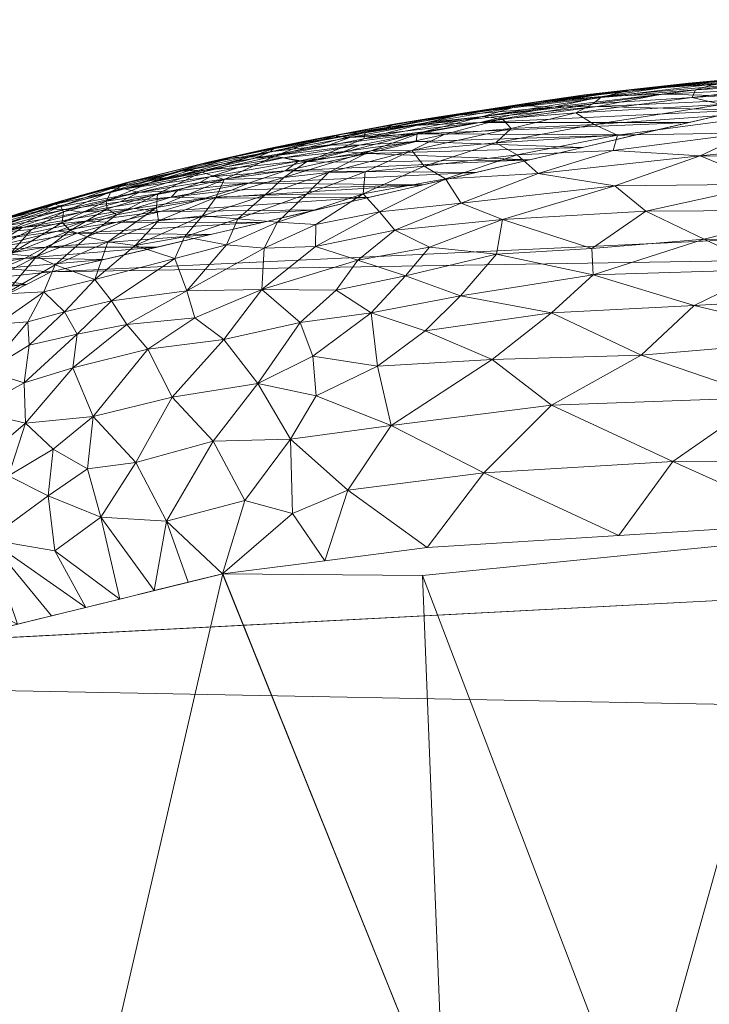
# Model space of a CAD drawing. Header units: millimetres. Extents: x -86 to 86, y 0 to 222.
# Tile 23 of 77: x -68.09 to -65.77, y 79.61 to 82.92. Entities that reach past the tile are written whole.
import ezdxf

# ---------------------------------------------------------------- set-up
doc = ezdxf.new("R2010")
doc.units = ezdxf.units.MM
doc.layers.add('A-GENM', color=13, linetype='Continuous')

# ---------------------------------------------------------------- blocks, each defined once
blk = doc.blocks.new('Model_FFAS1704-101GL0BF0 - Model_FFAS1704-101GL0BF0-430332-Preview')
at = {"layer": 'A-GENM', "lineweight": 9}
mesh = blk.add_polyface(dxfattribs=at)
corners = [(-50, 82.9163, -94.0929), (-58.4509, 82.9081, -93.8911), (-62.5332, 82.8681, -92.8983), (-65.1279, 82.7383, -89.6781), (-67.9837, 82.0689, -73.0659), (-70.6282, 80.7111, -39.3748), (-71.5565, 79.3497, -5.5958), (-71.0874, 78.6695, 11.2838), (-67.7338, 78.3646, 18.8487), (-59.9801, 78.2414, 21.9059), (-43.0921, 78.2284, 22.228), (-34.8571, 78.2977, 20.5077), (-29.5544, 78.5479, 14.3007), (-28.572, 79.9063, -19.4063), (-33.9624, 82.6196, -86.7308), (-36.9746, 82.8548, -92.5672), (-43.4066, 82.913, -94.0111)]
mesh.append_faces([[corners[k] for k in face] for face in [(12, 10, 11)]], dxfattribs={"vtx0": -1})
mesh.append_faces([[corners[k] for k in face] for face in [(1, 3, 0), (13, 6, 12)]], dxfattribs={"vtx0": -1, "vtx1": -1})
mesh.append_faces([[corners[k] for k in face] for face in [(0, 4, 14), (6, 10, 12)]], dxfattribs={"vtx0": -1, "vtx1": -1, "vtx2": -1})
mesh.append_faces([[corners[k] for k in face] for face in [(0, 3, 4), (13, 5, 6), (6, 9, 10), (5, 13, 14)]], dxfattribs={"vtx0": -1, "vtx2": -1})
mesh.append_faces([[corners[k] for k in face] for face in [(8, 9, 7)]], dxfattribs={"vtx1": -1})
mesh.append_faces([[corners[k] for k in face] for face in [(16, 0, 14), (4, 5, 14), (6, 7, 9)]], dxfattribs={"vtx1": -1, "vtx2": -1})
mesh.append_faces([[corners[k] for k in face] for face in [(1, 2, 3), (14, 15, 16)]], dxfattribs={"vtx2": -1})
mesh = blk.add_polyface(dxfattribs=at)
corners = [(-65.6634, 82.6128, -86.5633), (-66.5427, 82.5714, -85.6418), (-65.8418, 82.571, -85.5251), (-66.0908, 82.3583, -91.2918), (-65.5732, 82.3634, -92.0779), (-65.9866, 82.2737, -91.6023), (-65.4849, 82.6547, -87.6016), (-66.1486, 82.6247, -86.8891), (-65.1279, 82.7383, -89.6781), (-65.6465, 82.7022, -88.8365), (-65.3064, 82.6965, -88.6399), (-64.9757, 82.7732, -90.9045), (-65.5847, 82.7263, -90.1638), (-65.5673, 82.7277, -89.7775), (-66.0049, 82.6853, -88.9323), (-65.8438, 82.7034, -89.4983), (-65.9328, 82.6656, -87.9331), (-65.4064, 82.2765, -92.3917), (-65.7514, 82.7014, -90.2605), (-65.8193, 82.6811, -90.4009), (-66.1381, 82.6551, -89.663), (-65.8038, 82.459, -91.5659), (-65.6399, 82.5361, -91.62), (-66.0964, 82.4772, -90.9931), (-64.9768, 82.7575, -91.4328), (-65.4445, 82.7018, -91.1094), (-65.0853, 82.7619, -91.0337), (-65.3944, 82.7334, -89.6484), (-64.9134, 82.7738, -90.6596), (-65.9013, 82.6918, -88.8419), (-66.1329, 82.6583, -87.9506), (-66.0413, 82.6792, -89.4627), (-65.2296, 82.1772, -92.6718), (-65.7909, 82.179, -91.9962), (-65.7312, 82.6314, -91.0598), (-65.8314, 82.6555, -90.6598), (-65.3996, 82.6803, -91.3764), (-65.0276, 82.3579, -92.7162), (-66.1676, 82.1478, -91.4459), (-65.164, 82.524, -92.2998), (-65.0847, 82.4482, -92.5329), (-65.0833, 82.5892, -92.2337), (-66.0821, 82.5287, -90.8402), (-66.1602, 82.5645, -90.4873), (-65.4154, 82.6167, -91.6855), (-65.2914, 82.6583, -91.6885), (-66.1647, 82.6338, -89.9036), (-66.2221, 82.6039, -90.0352), (-65.0023, 82.7216, -91.7588), (-66.193, 82.6643, -88.7915)]
mesh.append_faces([[corners[k] for k in face] for face in [(0, 1, 2), (8, 9, 10)]], dxfattribs={"vtx0": -1, "vtx1": -1})
mesh.append_faces([[corners[k] for k in face] for face in [(3, 4, 5), (11, 12, 13), (14, 13, 15), (10, 9, 16), (17, 5, 4), (18, 19, 20), (12, 15, 13), (3, 21, 4), (22, 21, 23), (24, 25, 18), (18, 12, 26), (27, 28, 13), (29, 27, 13), (30, 9, 29), (12, 18, 31), (17, 32, 33), (27, 9, 8), (34, 35, 36), (29, 9, 27), (30, 16, 9), (33, 5, 17), (37, 17, 4), (5, 33, 38), (21, 39, 40), (4, 21, 40), (39, 22, 41), (42, 43, 44), (44, 41, 22), (45, 44, 34), (21, 22, 39), (44, 22, 42), (20, 31, 18), (44, 43, 34), (22, 23, 42), (46, 19, 35), (36, 35, 25), (34, 47, 35), (48, 36, 25), (16, 7, 6), (18, 25, 19), (19, 25, 35), (31, 15, 12), (14, 15, 49), (13, 14, 29), (36, 45, 34)]], dxfattribs={"vtx0": -1, "vtx1": -1, "vtx2": -1})
mesh.append_faces([[corners[k] for k in face] for face in [(16, 6, 10)]], dxfattribs={"vtx0": -1, "vtx2": -1})
mesh.append_faces([[corners[k] for k in face] for face in [(0, 6, 7)]], dxfattribs={"vtx1": -1, "vtx2": -1})
mesh = blk.add_polyface(dxfattribs=at)
corners = [(-66.3482, 82.4001, -90.6724), (-66.6587, 82.3819, -89.9093), (-66.4186, 82.4621, -90.2993), (-66.1329, 82.6583, -87.9506), (-66.4042, 82.6277, -87.4474), (-66.2961, 82.6226, -86.9578), (-66.4687, 82.5836, -89.3466), (-66.4389, 82.5513, -89.7646), (-66.6635, 82.5305, -89.0734), (-66.1647, 82.6338, -89.9036), (-66.5343, 82.5915, -88.9103), (-66.2221, 82.6039, -90.0352), (-65.8314, 82.6555, -90.6598), (-66.4907, 82.5022, -89.9107), (-66.0821, 82.5287, -90.8402), (-66.193, 82.6643, -88.7915), (-66.0413, 82.6792, -89.4627), (-66.6034, 82.601, -88.0625), (-66.1486, 82.6247, -86.8891), (-66.4424, 82.5956, -86.2737), (-66.5427, 82.5714, -85.6418), (-66.3616, 82.6388, -87.8924), (-65.6634, 82.6128, -86.5633), (-65.8418, 82.571, -85.5251), (-66.7547, 82.5333, -84.729), (-66.1381, 82.6551, -89.663), (-65.8193, 82.6811, -90.4009), (-66.1602, 82.5645, -90.4873), (-65.8438, 82.7034, -89.4983), (-65.9013, 82.6918, -88.8419), (-66.6818, 82.5904, -87.4051), (-66.0049, 82.6853, -88.9323), (-65.9328, 82.6656, -87.9331), (-66.0203, 82.5291, -84.4868), (-66.4675, 82.2454, -90.7266), (-65.9866, 82.2737, -91.6023), (-66.1676, 82.1478, -91.4459), (-66.6063, 82.3006, -90.2807), (-66.0908, 82.3583, -91.2918), (-65.8038, 82.459, -91.5659), (-66.0964, 82.4772, -90.9931), (-66.7579, 82.5069, -83.9739), (-66.1988, 82.4873, -83.4485), (-66.3773, 82.4454, -82.4103), (-66.9196, 82.4668, -82.9775), (-66.4355, 82.6205, -88.8505), (-66.7312, 82.4243, -89.5064), (-65.7312, 82.6314, -91.0598), (-66.7668, 82.5605, -85.7093), (-66.8275, 82.5661, -86.5983), (-66.6148, 82.5951, -86.7329), (-66.4877, 82.1286, -90.8424)]
mesh.append_faces([[corners[k] for k in face] for face in [(23, 24, 33)]], dxfattribs={"vtx0": -1, "vtx1": -1})
mesh.append_faces([[corners[k] for k in face] for face in [(0, 1, 2), (3, 4, 5), (6, 7, 8), (9, 6, 10), (11, 9, 12), (2, 13, 14), (15, 16, 17), (18, 19, 20), (4, 3, 21), (18, 20, 22), (23, 20, 24), (25, 26, 9), (6, 11, 7), (13, 27, 14), (16, 15, 28), (29, 21, 3), (21, 15, 30), (21, 29, 31), (32, 3, 5), (32, 5, 18), (15, 17, 30), (34, 35, 36), (34, 37, 38), (34, 38, 35), (39, 38, 0), (0, 2, 40), (24, 41, 33), (17, 16, 45), (38, 37, 0), (1, 0, 37), (13, 2, 46), (2, 14, 40), (13, 7, 27), (11, 27, 7), (0, 40, 39), (6, 9, 11), (10, 45, 25), (27, 11, 47), (18, 5, 19), (5, 48, 19), (10, 25, 9), (16, 25, 45), (21, 31, 15), (49, 4, 21), (5, 4, 50), (36, 51, 34)]], dxfattribs={"vtx0": -1, "vtx1": -1, "vtx2": -1})
mesh.append_faces([[corners[k] for k in face] for face in [(41, 42, 33)]], dxfattribs={"vtx0": -1, "vtx2": -1})
mesh.append_faces([[corners[k] for k in face] for face in [(43, 42, 44)]], dxfattribs={"vtx1": -1, "vtx2": -1})
mesh = blk.add_polyface(dxfattribs=at)
corners = [(-66.7183, 82.5714, -88.0865), (-66.5343, 82.5915, -88.9103), (-66.9338, 82.5157, -87.6463), (-66.9354, 82.3319, -89.1288), (-66.6587, 82.3819, -89.9093), (-66.8804, 82.2715, -89.5255), (-66.7326, 82.5398, -88.6202), (-66.6635, 82.5305, -89.0734), (-66.9096, 82.4754, -88.3811), (-66.3773, 82.4454, -82.4103), (-66.9196, 82.4668, -82.9775), (-67.063, 82.4379, -82.2818), (-66.7579, 82.5069, -83.9739), (-66.7547, 82.5333, -84.729), (-66.9491, 82.495, -83.8152), (-66.7724, 82.4765, -89.0472), (-66.2961, 82.6226, -86.9578), (-66.6148, 82.5951, -86.7329), (-66.7668, 82.5605, -85.7093), (-66.9289, 82.5377, -87.1609), (-66.6034, 82.601, -88.0625), (-66.6818, 82.5904, -87.4051), (-66.4389, 82.5513, -89.7646), (-66.4907, 82.5022, -89.9107), (-66.6063, 82.3006, -90.2807), (-66.4675, 82.2454, -90.7266), (-66.8297, 82.2089, -89.8366), (-66.7132, 82.1524, -90.268), (-66.3616, 82.6388, -87.8924), (-66.8275, 82.5661, -86.5983), (-66.8577, 82.5546, -85.8651), (-67.0396, 82.5265, -85.6476), (-66.4042, 82.6277, -87.4474), (-66.9966, 82.5339, -86.4524), (-67.0488, 82.4964, -84.0694), (-66.9804, 82.5203, -84.7855), (-66.5427, 82.5714, -85.6418), (-67.0133, 82.524, -85.1338), (-66.9991, 82.4732, -83.2226), (-66.4355, 82.6205, -88.8505), (-66.5558, 82.4036, -81.372), (-67.3203, 82.3676, -80.5451), (-66.7343, 82.3618, -80.3338), (-66.1988, 82.4873, -83.4485), (-67.198, 82.409, -81.5887), (-66.4877, 82.1286, -90.8424), (-66.7312, 82.4243, -89.5064), (-66.4186, 82.4621, -90.2993), (-66.9294, 82.4054, -88.8105), (-67.0523, 82.403, -88.1982), (-66.4687, 82.5836, -89.3466), (-66.4424, 82.5956, -86.2737)]
mesh.append_faces([[corners[k] for k in face] for face in [(40, 41, 42)]], dxfattribs={"vtx0": -1, "vtx1": -1})
mesh.append_faces([[corners[k] for k in face] for face in [(0, 1, 2), (3, 4, 5), (6, 7, 8), (9, 10, 11), (12, 13, 14), (7, 15, 8), (16, 17, 18), (0, 19, 20), (20, 19, 21), (22, 23, 15), (24, 25, 26), (25, 27, 26), (28, 21, 29), (30, 29, 31), (29, 17, 32), (29, 21, 33), (19, 33, 21), (14, 13, 34), (35, 36, 18), (37, 35, 18), (38, 12, 14), (35, 13, 36), (0, 20, 39), (12, 10, 43), (12, 38, 10), (9, 11, 44), (25, 45, 27), (26, 5, 24), (4, 24, 5), (3, 46, 4), (47, 4, 46), (46, 48, 15), (46, 15, 23), (15, 49, 8), (50, 7, 6), (15, 7, 22), (1, 50, 6), (2, 1, 6), (15, 48, 49), (3, 48, 46), (37, 18, 30), (18, 17, 30), (29, 30, 17), (1, 0, 39), (19, 0, 2), (18, 36, 51)]], dxfattribs={"vtx0": -1, "vtx1": -1, "vtx2": -1})
mesh.append_faces([[corners[k] for k in face] for face in [(44, 40, 9)]], dxfattribs={"vtx0": -1, "vtx2": -1})
mesh = blk.add_polyface(dxfattribs=at)
corners = [(-66.9294, 82.4054, -88.8105), (-66.9354, 82.3319, -89.1288), (-67.1255, 82.3301, -88.2513), (-67.0962, 82.1548, -89.0014), (-66.8804, 82.2715, -89.5255), (-66.8297, 82.2089, -89.8366), (-67.3184, 82.4548, -85.8288), (-67.2383, 82.4822, -85.7554), (-67.1184, 82.5028, -86.4211), (-66.9338, 82.5157, -87.6463), (-66.7326, 82.5398, -88.6202), (-67.1265, 82.4391, -87.4774), (-66.9491, 82.495, -83.8152), (-67.2981, 82.4516, -83.1951), (-67.2048, 82.4526, -82.9267), (-66.9966, 82.5339, -86.4524), (-67.1379, 82.5077, -85.7185), (-66.9991, 82.4732, -83.2226), (-67.0396, 82.5265, -85.6476), (-67.2333, 82.4858, -84.6531), (-67.0133, 82.524, -85.1338), (-66.9289, 82.5377, -87.1609), (-66.8577, 82.5546, -85.8651), (-67.2656, 82.327, -87.5723), (-67.0523, 82.403, -88.1982), (-67.0943, 82.2283, -88.8151), (-67.202, 82.3866, -87.5175), (-67.0488, 82.4964, -84.0694), (-67.2481, 82.4722, -83.8897), (-66.9804, 82.5203, -84.7855), (-67.4025, 82.3794, -86.427), (-67.233, 82.4583, -86.5243), (-67.2578, 82.4831, -85.0503), (-66.8275, 82.5661, -86.5983), (-67.1531, 82.4408, -82.4556), (-66.7547, 82.5333, -84.729), (-66.9128, 82.3199, -79.2955), (-67.6166, 82.2726, -78.1883), (-67.0912, 82.2781, -78.2572), (-67.466, 82.3168, -79.2724), (-66.7343, 82.3618, -80.3338), (-67.198, 82.409, -81.5887), (-67.3203, 82.3676, -80.5451), (-66.5558, 82.4036, -81.372), (-67.3529, 82.4195, -82.1644), (-66.9196, 82.4668, -82.9775), (-67.063, 82.4379, -82.2818), (-67.2677, 82.1493, -88.2117), (-67.2235, 82.2367, -88.1506), (-67.3567, 82.2479, -87.5053), (-66.9096, 82.4754, -88.3811), (-67.3774, 82.3438, -79.9386)]
mesh.append_faces([[corners[k] for k in face] for face in [(36, 37, 38)]], dxfattribs={"vtx0": -1, "vtx1": -1})
mesh.append_faces([[corners[k] for k in face] for face in [(0, 1, 2), (3, 4, 5), (6, 7, 8), (9, 10, 11), (12, 13, 14), (15, 7, 16), (12, 14, 17), (18, 19, 20), (15, 21, 8), (20, 22, 18), (2, 23, 24), (1, 4, 25), (24, 23, 26), (13, 27, 28), (27, 29, 28), (11, 26, 30), (9, 11, 31), (31, 21, 9), (15, 8, 7), (3, 25, 4), (19, 18, 32), (28, 29, 20), (32, 18, 16), (33, 16, 18), (16, 33, 15), (21, 31, 8), (27, 13, 12), (17, 14, 34), (29, 27, 35), (41, 42, 43), (44, 34, 14), (45, 17, 34), (46, 45, 34), (34, 41, 46), (3, 47, 25), (47, 48, 25), (48, 1, 25), (48, 49, 2), (0, 2, 24), (1, 48, 2), (26, 50, 24), (11, 10, 50), (50, 26, 11), (39, 40, 51), (40, 42, 51), (28, 20, 19), (31, 6, 8)]], dxfattribs={"vtx0": -1, "vtx1": -1, "vtx2": -1})
mesh.append_faces([[corners[k] for k in face] for face in [(39, 36, 40)]], dxfattribs={"vtx0": -1, "vtx2": -1})
mesh = blk.add_polyface(dxfattribs=at)
corners = [(-67.1379, 82.5077, -85.7185), (-67.2383, 82.4822, -85.7554), (-67.3775, 82.4538, -85.0124), (-67.4959, 82.4278, -83.6249), (-67.4557, 82.438, -84.3673), (-67.7236, 82.369, -83.2637), (-67.4025, 82.3794, -86.427), (-67.6292, 82.2859, -85.8109), (-67.6266, 82.3316, -85.3817), (-67.4775, 82.4044, -85.4925), (-67.233, 82.4583, -86.5243), (-67.3774, 82.3438, -79.9386), (-67.58, 82.3202, -79.4854), (-67.466, 82.3168, -79.2724), (-67.5464, 82.4076, -82.6497), (-67.2981, 82.4516, -83.1951), (-67.2481, 82.4722, -83.8897), (-67.4482, 82.1944, -76.1807), (-67.2697, 82.2362, -77.219), (-67.897, 82.199, -76.4341), (-67.3529, 82.4195, -82.1644), (-67.736, 82.3485, -81.0135), (-67.4507, 82.3889, -81.3789), (-67.6892, 82.3364, -80.2702), (-67.4845, 82.369, -80.8039), (-67.1265, 82.4391, -87.4774), (-67.6489, 82.3695, -84.5116), (-67.5839, 82.4002, -84.3186), (-67.2578, 82.4831, -85.0503), (-67.2333, 82.4858, -84.6531), (-67.3567, 82.2479, -87.5053), (-67.5351, 82.1872, -86.8817), (-67.4749, 82.2575, -86.8816), (-67.2235, 82.2367, -88.1506), (-67.3948, 82.1605, -87.6304), (-67.3184, 82.4548, -85.8288), (-67.4625, 82.4119, -82.2784), (-67.2048, 82.4526, -82.9267), (-67.3203, 82.3676, -80.5451), (-67.0912, 82.2781, -78.2572), (-67.7674, 82.2354, -77.303), (-67.6166, 82.2726, -78.1883), (-66.9128, 82.3199, -79.2955), (-67.5587, 82.343, -80.1373), (-67.198, 82.409, -81.5887), (-67.1531, 82.4408, -82.4556), (-67.2677, 82.1493, -88.2117), (-67.2656, 82.327, -87.5723), (-67.1255, 82.3301, -88.2513), (-67.4297, 82.3198, -86.7638), (-67.202, 82.3866, -87.5175), (-67.6232, 82.2402, -86.1576), (-67.6629, 82.3724, -81.6721)]
mesh.append_faces([[corners[k] for k in face] for face in [(0, 1, 2), (3, 4, 5), (6, 7, 8), (9, 10, 6), (11, 12, 13), (14, 15, 16), (20, 21, 22), (22, 23, 24), (10, 25, 6), (2, 26, 27), (28, 0, 2), (4, 3, 29), (30, 31, 32), (30, 33, 34), (3, 16, 29), (2, 27, 4), (28, 2, 4), (2, 1, 35), (29, 28, 4), (35, 10, 9), (15, 14, 36), (3, 14, 16), (37, 15, 36), (20, 37, 36), (12, 11, 38), (40, 39, 41), (41, 42, 13), (43, 12, 38), (44, 45, 22), (21, 20, 36), (22, 45, 20), (24, 38, 44), (38, 24, 43), (44, 22, 24), (34, 33, 46), (47, 48, 30), (32, 47, 30), (49, 6, 50), (49, 50, 47), (7, 6, 49), (6, 8, 9), (32, 51, 49), (47, 32, 49), (34, 31, 30), (26, 2, 35), (26, 35, 9), (14, 52, 36)]], dxfattribs={"vtx0": -1, "vtx1": -1, "vtx2": -1})
mesh.append_faces([[corners[k] for k in face] for face in [(17, 18, 19), (18, 39, 40)]], dxfattribs={"vtx1": -1, "vtx2": -1})
mesh = blk.add_polyface(dxfattribs=at)
corners = [(-67.8625, 82.1867, -84.9635), (-67.6292, 82.2859, -85.8109), (-67.7927, 82.1697, -85.5227), (-67.7864, 82.3498, -81.6502), (-67.736, 82.3485, -81.0135), (-67.6629, 82.3724, -81.6721), (-67.58, 82.3202, -79.4854), (-67.881, 82.2694, -78.5619), (-67.7044, 82.2823, -78.5592), (-67.9373, 82.2783, -79.1425), (-67.6892, 82.3364, -80.2702), (-67.9927, 82.2814, -79.7158), (-67.4482, 82.1944, -76.1807), (-67.897, 82.199, -76.4341), (-68.0024, 82.1528, -75.2659), (-67.799, 82.3071, -84.2263), (-67.7819, 82.3395, -83.67), (-67.6489, 82.3695, -84.5116), (-67.7297, 82.3693, -82.536), (-67.9406, 82.3106, -81.7506), (-67.5464, 82.4076, -82.6497), (-67.8701, 82.2399, -77.5841), (-67.6166, 82.2726, -78.1883), (-67.7674, 82.2354, -77.303), (-67.9623, 82.206, -76.7379), (-67.7518, 82.3044, -79.3544), (-67.6267, 82.1525, -75.1425), (-67.7958, 82.2807, -84.6343), (-67.7634, 82.2605, -85.0968), (-67.9198, 82.2079, -84.3786), (-67.6232, 82.2402, -86.1576), (-67.6266, 82.3316, -85.3817), (-67.4749, 82.2575, -86.8816), (-67.7009, 82.1575, -86.1238), (-67.9416, 82.2712, -83.3768), (-67.5839, 82.4002, -84.3186), (-67.97, 82.2962, -82.1747), (-67.7236, 82.369, -83.2637), (-67.4959, 82.4278, -83.6249), (-68.0152, 82.2865, -80.4844), (-67.5587, 82.343, -80.1373), (-67.4845, 82.369, -80.8039), (-67.9521, 82.2899, -82.7805), (-67.4557, 82.438, -84.3673), (-67.466, 82.3168, -79.2724), (-67.2697, 82.2362, -77.219), (-67.4507, 82.3889, -81.3789), (-67.4297, 82.3198, -86.7638), (-67.946, 82.2351, -83.8783), (-67.4775, 82.4044, -85.4925), (-67.5351, 82.1872, -86.8817), (-67.4625, 82.4119, -82.2784)]
mesh.append_faces([[corners[k] for k in face] for face in [(0, 1, 2), (3, 4, 5), (6, 7, 8), (9, 10, 11), (12, 13, 14), (15, 16, 17), (18, 19, 3), (18, 3, 20), (11, 10, 4), (8, 21, 22), (13, 23, 24), (25, 7, 6), (23, 22, 21), (27, 28, 29), (30, 2, 1), (27, 15, 31), (30, 32, 33), (34, 16, 15), (35, 17, 16), (36, 18, 37), (38, 37, 18), (20, 38, 18), (4, 3, 39), (3, 5, 20), (40, 41, 10), (42, 37, 16), (35, 37, 43), (37, 35, 16), (6, 40, 25), (44, 6, 8), (45, 23, 13), (22, 44, 8), (4, 10, 46), (25, 10, 9), (10, 25, 40), (9, 7, 25), (30, 1, 47), (28, 0, 29), (21, 24, 23), (30, 33, 2), (15, 27, 48), (28, 31, 1), (15, 17, 49), (31, 28, 27), (0, 28, 1), (33, 32, 50), (15, 49, 31), (4, 51, 5)]], dxfattribs={"vtx0": -1, "vtx1": -1, "vtx2": -1})
mesh.append_faces([[corners[k] for k in face] for face in [(14, 26, 12)]], dxfattribs={"vtx0": -1, "vtx2": -1})
mesh = blk.add_polyface(dxfattribs=at)
corners = [(-68.1378, 82.2034, -82.3864), (-67.9416, 82.2712, -83.3768), (-68.0495, 82.2116, -83.2038), (-67.7236, 82.369, -83.2637), (-67.9521, 82.2899, -82.7805), (-67.97, 82.2962, -82.1747), (-67.7297, 82.3693, -82.536), (-67.9406, 82.3106, -81.7506), (-68.1484, 82.2248, -81.7722), (-68.0152, 82.2865, -80.4844), (-68.0891, 82.2662, -80.8079), (-68.2657, 82.2096, -79.6906), (-68.1297, 82.247, -81.2384), (-67.7864, 82.3498, -81.6502), (-67.881, 82.2694, -78.5619), (-68.1456, 82.2214, -78.0079), (-68.0794, 82.2188, -77.5148), (-68.3203, 82.179, -77.5387), (-68.2549, 82.1878, -77.2993), (-67.9623, 82.206, -76.7379), (-68.2266, 82.1408, -75.3457), (-67.897, 82.199, -76.4341), (-68.1374, 82.1813, -76.4101), (-67.8701, 82.2399, -77.5841), (-68.0024, 82.1528, -75.2659), (-67.9198, 82.2079, -84.3786), (-68.1218, 82.1284, -83.4162), (-67.946, 82.2351, -83.8783), (-68.248, 82.1695, -81.6723), (-67.7819, 82.3395, -83.67), (-68.2659, 82.2028, -80.3656), (-68.1555, 82.2433, -79.5815), (-67.9927, 82.2814, -79.7158), (-67.736, 82.3485, -81.0135), (-67.9373, 82.2783, -79.1425), (-68.1878, 82.2245, -78.6151), (-67.7044, 82.2823, -78.5592), (-68.323, 82.1619, -76.638), (-68.2674, 82.1915, -80.8442), (-67.8625, 82.1867, -84.9635), (-68.0327, 82.1208, -84.1698), (-68.1851, 82.1428, -82.7209), (-67.7958, 82.2807, -84.6343), (-67.799, 82.3071, -84.2263), (-68.3791, 82.1716, -78.4452), (-68.3406, 82.1066, -81.5633)]
mesh.append_faces([[corners[k] for k in face] for face in [(0, 1, 2), (3, 4, 5), (6, 5, 7), (5, 4, 8), (9, 10, 11), (12, 5, 8), (10, 9, 13), (14, 15, 16), (17, 18, 15), (19, 20, 21), (22, 23, 16), (24, 21, 20), (4, 0, 8), (25, 26, 27), (27, 2, 1), (0, 4, 1), (28, 8, 0), (29, 1, 4), (7, 5, 12), (10, 7, 12), (7, 10, 13), (12, 30, 10), (10, 30, 11), (9, 31, 32), (32, 33, 9), (31, 9, 11), (34, 35, 15), (35, 34, 32), (34, 15, 14), (31, 35, 32), (15, 18, 16), (14, 16, 36), (22, 16, 37), (36, 16, 23), (38, 30, 12), (8, 38, 12), (19, 23, 22), (20, 19, 22), (25, 39, 40), (26, 41, 2), (42, 25, 27), (1, 43, 27), (35, 31, 44), (35, 17, 15), (16, 18, 37), (0, 45, 28), (26, 2, 27), (0, 2, 41)]], dxfattribs={"vtx0": -1, "vtx1": -1, "vtx2": -1})
mesh = blk.add_polyface(dxfattribs=at)
corners = [(-67.5006, 81.9145, -87.6769), (-67.4033, 81.8419, -88.1652), (-67.6587, 81.8094, -87.1315), (-67.3948, 82.1605, -87.6304), (-67.5282, 82.0062, -87.4051), (-67.5686, 82.1139, -86.9636), (-68.0615, 81.9018, -84.8622), (-68.2, 81.7358, -84.3629), (-68.1631, 81.8939, -84.2396), (-67.8363, 82.0439, -85.7809), (-68.0082, 82.0028, -84.8903), (-67.9702, 82.0927, -84.7665), (-67.7927, 82.1697, -85.5227), (-67.8625, 82.1867, -84.9635), (-68.0024, 82.1528, -75.2659), (-68.0703, 82.1158, -74.3188), (-67.6267, 82.1525, -75.1425), (-68.1499, 82.0802, -73.4266), (-68.3447, 82.068, -73.3652), (-68.0663, 82.0264, -72.0131), (-68.2875, 82.0025, -71.4583), (-68.1489, 81.984, -70.9602), (-68.2266, 82.1408, -75.3457), (-68.3073, 82.1014, -74.3108), (-68.1383, 81.9951, -84.0579), (-68.353, 81.8814, -82.9524), (-68.1923, 82.0382, -83.4584), (-67.9389, 81.9354, -85.5034), (-68.0327, 82.1208, -84.1698), (-68.2854, 82.0407, -82.694), (-68.1851, 82.1428, -82.7209), (-68.1218, 82.1284, -83.4162), (-68.1378, 82.2034, -82.3864), (-68.3406, 82.1066, -81.5633), (-67.7291, 81.893, -86.6872), (-67.7803, 81.9717, -86.2789), (-68.0571, 81.8231, -85.0656), (-67.8957, 81.8606, -85.9), (-67.8052, 82.1107, -74.1042), (-67.9837, 82.0689, -73.0659), (-68.3824, 82.0283, -72.2651), (-68.194, 82.0474, -72.5814), (-67.5351, 82.1872, -86.8817), (-67.7009, 82.1575, -86.1238), (-68.28, 81.8617, -83.5446), (-67.9198, 82.2079, -84.3786), (-68.3448, 82.014, -71.8135)]
mesh.append_faces([[corners[k] for k in face] for face in [(19, 20, 21), (38, 17, 39)]], dxfattribs={"vtx0": -1, "vtx1": -1})
mesh.append_faces([[corners[k] for k in face] for face in [(0, 1, 2), (3, 4, 5), (6, 7, 8), (9, 10, 11), (12, 11, 13), (14, 15, 16), (17, 15, 18), (14, 22, 23), (23, 18, 15), (24, 25, 26), (27, 10, 9), (24, 26, 28), (29, 30, 31), (11, 28, 13), (32, 30, 33), (34, 4, 0), (5, 4, 35), (5, 35, 9), (36, 27, 37), (23, 15, 14), (17, 38, 15), (17, 40, 41), (3, 5, 42), (9, 12, 43), (12, 9, 11), (24, 11, 10), (11, 24, 28), (10, 8, 24), (44, 24, 8), (31, 28, 26), (29, 31, 26), (10, 27, 6), (31, 45, 28), (5, 43, 42), (19, 46, 20), (19, 41, 46), (17, 41, 39), (5, 9, 43), (27, 9, 35), (37, 27, 35), (27, 36, 6), (34, 37, 35), (4, 34, 35), (10, 6, 8), (34, 0, 2)]], dxfattribs={"vtx0": -1, "vtx1": -1, "vtx2": -1})
mesh.append_faces([[corners[k] for k in face] for face in [(41, 19, 39)]], dxfattribs={"vtx0": -1, "vtx2": -1})
mesh.append_faces([[corners[k] for k in face] for face in [(38, 16, 15)]], dxfattribs={"vtx1": -1, "vtx2": -1})
mesh = blk.add_polyface(dxfattribs=at)
corners = [(-67.1727, 81.2576, -89.3845), (-67.1794, 81.5078, -89.3208), (-66.9871, 81.3358, -89.9811), (-67.4392, 81.5003, -88.2645), (-67.2895, 81.6944, -88.7843), (-66.7209, 81.1438, -90.6524), (-66.5304, 81.3949, -91.0598), (-66.8417, 81.5538, -90.3483), (-66.794, 82.056, -90.1758), (-67.0258, 82.0074, -89.5209), (-66.9539, 82.1088, -89.6186), (-66.909, 81.9321, -89.9749), (-67.1475, 81.8997, -89.2007), (-67.2677, 82.1493, -88.2117), (-67.0962, 82.1548, -89.0014), (-67.2763, 82.0097, -88.4832), (-67.0938, 81.6535, -89.5721), (-67.1046, 81.7857, -89.4591), (-67.5282, 82.0062, -87.4051), (-66.7132, 82.1524, -90.268), (-66.4877, 82.1286, -90.8424), (-66.3038, 81.6215, -91.459), (-67.4033, 81.8419, -88.1652), (-67.5006, 81.9145, -87.6769), (-67.5768, 81.6485, -87.631), (-67.3335, 81.3011, -88.7364), (-67.4083, 81.055, -88.4567), (-67.5964, 81.2318, -87.7118), (-67.0646, 81.0994, -89.5546), (-66.8875, 81.7521, -90.1582), (-66.5027, 81.7751, -91.0544), (-66.7273, 81.8713, -90.509), (-66.609, 81.989, -90.7059), (-66.3029, 81.9317, -91.3668), (-66.8297, 82.2089, -89.8366), (-67.3948, 82.1605, -87.6304)]
mesh.append_faces([[corners[k] for k in face] for face in [(28, 2, 5), (26, 0, 28)]], dxfattribs={"vtx0": -1, "vtx1": -1})
mesh.append_faces([[corners[k] for k in face] for face in [(0, 1, 2), (3, 4, 1), (5, 2, 6), (1, 7, 2), (8, 9, 10), (11, 12, 9), (13, 14, 15), (16, 4, 17), (13, 15, 18), (9, 15, 10), (8, 19, 20), (21, 6, 7), (22, 15, 12), (15, 22, 23), (4, 22, 12), (17, 4, 12), (4, 24, 22), (4, 3, 24), (25, 3, 1), (25, 26, 27), (26, 25, 0), (0, 2, 28), (16, 7, 1), (7, 29, 30), (6, 2, 7), (7, 30, 21), (31, 29, 11), (8, 20, 32), (31, 33, 30), (8, 32, 11), (19, 8, 10), (31, 11, 32), (17, 11, 29), (33, 31, 32), (30, 29, 31), (11, 9, 8), (15, 9, 12), (34, 19, 10), (14, 34, 10), (15, 14, 10), (18, 35, 13), (15, 23, 18), (11, 17, 12), (16, 17, 29), (7, 16, 29), (4, 16, 1), (1, 0, 25)]], dxfattribs={"vtx0": -1, "vtx1": -1, "vtx2": -1})
mesh = blk.add_polyface(dxfattribs=at)
corners = [(-64.7723, 81.7381, -93.2253), (-65.0083, 81.5965, -93.0192), (-65.5875, 81.6479, -92.4442), (-65.3548, 81.8446, -92.6779), (-66.002, 81.7893, -91.8996), (-65.1276, 81.4377, -92.8912), (-65.896, 81.433, -92.0621), (-64.4828, 81.9252, -93.4364), (-63.8129, 81.8034, -93.8949), (-65.2296, 82.1772, -92.6718), (-65.0786, 82.0947, -92.8726), (-65.5759, 82.0778, -92.3466), (-66.1637, 82.0589, -91.528), (-66.4877, 82.1286, -90.8424), (-66.1676, 82.1478, -91.4459), (-66.5027, 81.7751, -91.0544), (-66.3029, 81.9317, -91.3668), (-65.8245, 81.9563, -92.0914), (-66.609, 81.989, -90.7059), (-64.6173, 82.1562, -93.2529), (-66.5304, 81.3949, -91.0598), (-66.3038, 81.6215, -91.459), (-66.0769, 81.1841, -91.6023), (-65.433, 81.2245, -92.5522), (-64.5127, 81.2691, -93.2402), (-64.4128, 81.4035, -93.4539), (-64.0525, 81.2914, -93.5841), (-64.2339, 81.5283, -93.604), (-66.7209, 81.1438, -90.6524), (-63.8153, 81.4366, -93.8425), (-64.4727, 81.6394, -93.453), (-65.142, 81.9969, -92.8523), (-64.6502, 82.0475, -93.2732), (-65.7909, 82.179, -91.9962), (-64.0645, 82.0659, -93.6991), (-63.8559, 82.1828, -93.7888), (-63.6298, 81.6526, -93.9895)]
mesh.append_faces([[corners[k] for k in face] for face in [(23, 5, 24), (22, 6, 23)]], dxfattribs={"vtx0": -1, "vtx1": -1})
mesh.append_faces([[corners[k] for k in face] for face in [(0, 1, 2), (3, 2, 4), (2, 5, 6), (7, 8, 0), (3, 7, 0), (9, 10, 11), (12, 13, 14), (4, 15, 16), (11, 17, 12), (12, 16, 18), (19, 10, 9), (6, 20, 21), (6, 22, 20), (21, 2, 6), (6, 5, 23), (4, 2, 21), (1, 27, 5), (26, 25, 29), (30, 27, 1), (4, 21, 15), (3, 4, 17), (3, 31, 7), (2, 3, 0), (31, 3, 17), (11, 31, 17), (31, 10, 32), (17, 16, 12), (11, 33, 9), (13, 12, 18), (33, 11, 12), (4, 16, 17), (32, 7, 31), (34, 19, 35), (32, 19, 34), (11, 10, 31), (19, 32, 10), (7, 32, 34), (25, 5, 27), (5, 25, 24), (25, 27, 29), (1, 0, 30), (5, 2, 1), (8, 30, 0), (36, 27, 30), (33, 12, 14)]], dxfattribs={"vtx0": -1, "vtx1": -1, "vtx2": -1})
mesh.append_faces([[corners[k] for k in face] for face in [(25, 26, 24)]], dxfattribs={"vtx0": -1, "vtx2": -1})
mesh.append_faces([[corners[k] for k in face] for face in [(22, 28, 20)]], dxfattribs={"vtx1": -1, "vtx2": -1})
mesh = blk.add_polyface(dxfattribs=at)
corners = [(-67.9771, 81.4743, -85.9003), (-68.0691, 81.5609, -85.3489), (-67.8423, 81.5838, -86.4981), (-68.3657, 81.0197, -83.8411), (-68.0965, 80.8862, -84.2581), (-68.2112, 80.8581, -83.5583), (-67.4392, 81.5003, -88.2645), (-67.3335, 81.3011, -88.7364), (-67.5964, 81.2318, -87.7118), (-67.6986, 81.4296, -87.2354), (-67.8168, 81.2456, -86.7606), (-67.6587, 81.8094, -87.1315), (-67.5768, 81.6485, -87.631), (-68.245, 81.6021, -84.2813), (-68.2687, 81.3913, -84.3237), (-68.194, 81.1704, -84.8406), (-67.9818, 80.9144, -84.9579), (-68.1496, 78.352, 18.9419), (-68.0298, 78.3641, 18.8114), (-68.5563, 78.3787, 18.3887), (-68.153, 78.4027, 17.9031), (-67.9101, 81.7468, -85.9995), (-67.7291, 81.893, -86.6872), (-67.8957, 81.8606, -85.9), (-68.0738, 81.697, -85.1749), (-68.0571, 81.8231, -85.0656), (-67.4033, 81.8419, -88.1652), (-67.8608, 81.4081, -86.5083), (-67.9937, 81.3173, -85.8853), (-67.9713, 81.1324, -86.0344), (-67.4083, 81.055, -88.4567), (-67.523, 81.0268, -87.7569), (-67.6377, 80.9987, -87.0571), (-67.7524, 80.9706, -86.3574), (-67.8671, 80.9425, -85.6576), (-68.1266, 81.3839, -85.1493), (-68.28, 81.8617, -83.5446), (-68.1631, 81.8939, -84.2396), (-68.2937, 81.7711, -83.6871), (-67.7338, 78.3646, 18.8487), (-68.2, 81.7358, -84.3629), (-68.0615, 81.9018, -84.8622)]
mesh.append_faces([[corners[k] for k in face] for face in [(4, 15, 16), (33, 10, 32), (20, 18, 39), (32, 8, 31)]], dxfattribs={"vtx0": -1, "vtx1": -1})
mesh.append_faces([[corners[k] for k in face] for face in [(0, 1, 2), (6, 7, 8), (9, 8, 10), (11, 12, 2), (13, 1, 14), (17, 18, 19), (18, 20, 19), (15, 4, 3), (11, 2, 21), (22, 21, 23), (23, 24, 25), (12, 11, 26), (12, 6, 9), (2, 12, 9), (0, 27, 28), (2, 1, 21), (8, 9, 6), (29, 15, 28), (24, 21, 1), (28, 10, 29), (10, 28, 27), (8, 32, 10), (10, 33, 29), (29, 34, 15), (15, 14, 35), (1, 0, 35), (36, 37, 38), (23, 21, 24), (21, 22, 11), (40, 41, 25), (27, 2, 9), (35, 0, 28), (15, 35, 28), (1, 35, 14), (2, 27, 0), (10, 27, 9), (1, 13, 24), (40, 24, 13), (37, 40, 38), (24, 40, 25)]], dxfattribs={"vtx0": -1, "vtx1": -1, "vtx2": -1})
mesh.append_faces([[corners[k] for k in face] for face in [(3, 4, 5), (8, 30, 31), (15, 34, 16)]], dxfattribs={"vtx0": -1, "vtx2": -1})
mesh.append_faces([[corners[k] for k in face] for face in [(33, 34, 29)]], dxfattribs={"vtx1": -1, "vtx2": -1})
mesh = blk.add_polyface(dxfattribs=at)
corners = [(-32.592, 81.055, -88.4566), (-34.0355, 77.4674, -88.4566), (-37.9216, 76.6236, -88.4566), (-45.338, 76.3791, -88.4566), (-54.6638, 76.3791, -88.4566), (-62.0792, 76.6237, -88.4566), (-65.9654, 77.4679, -88.4566), (-67.408, 81.055, -88.4566), (-66.7361, 81.0494, -90.6088), (-65.4405, 81.1786, -92.5325), (-63.5923, 81.3136, -93.9281), (-61.4509, 81.3554, -94.7713), (-59.1947, 81.3668, -95.2307), (-56.9056, 81.3668, -95.4731), (-54.6055, 81.362, -95.596), (-52.3028, 81.3594, -95.6513), (-50, 81.3594, -95.6661), (-45.8388, 81.3623, -95.6111), (-41.685, 81.3689, -95.3434), (-37.6263, 81.3672, -94.4833), (-34.1691, 81.1362, -92.0923), (-51.0115, 77.437, -92.7532), (-57.2269, 77.5475, -92.4424), (-61.7368, 78.1275, -92.2934), (-53.2348, 78.8742, -94.4493), (-44.3659, 77.7508, -92.9956), (-57.6695, 79.2428, -94.365), (-64.0909, 78.9596, -92.2181), (-59.9562, 79.5449, -94.2022), (-66.6641, 79.2054, -88.4566), (-40.2942, 78.3714, -93.1748), (-64.0223, 77.0458, -88.4566), (-62.4512, 77.1623, -90.3338), (-58.3715, 76.5014, -88.4566), (-59.7063, 77.1333, -91.0899), (-64.3003, 77.6279, -90.3768), (-41.6298, 76.5013, -88.4566), (-48.0547, 78.8179, -94.4482), (-54.1188, 77.2939, -92.3162), (-50.0009, 76.3791, -88.4566), (-52.3323, 76.3791, -88.4566), (-51.1554, 76.6664, -90.6398), (-47.5483, 76.9371, -91.5453), (-55.4896, 78.399, -93.8495), (-36.7146, 78.3548, -91.9718), (-55.5642, 79.9011, -95.0006), (-66.0092, 79.141, -90.8633), (-55.9864, 76.7043, -90.465), (-61.8543, 79.6237, -93.757), (-53.6707, 76.6385, -90.4071), (-33.4491, 81.0991, -90.4324), (-33.3361, 79.2056, -88.4566), (-34.1194, 78.8321, -90.7237), (-43.7619, 81.3656, -95.4772), (-43.0052, 79.2735, -94.4711), (-45.5351, 79.0857, -94.5501), (-46.5952, 77.8427, -93.3216), (-48.7952, 77.6211, -93.0712), (-39.6556, 81.3681, -94.9133), (-59.7744, 78.1119, -92.8298), (-43.9225, 76.7323, -90.5605), (-41.305, 77.0517, -91.1106), (-38.758, 77.3191, -91.0862), (-35.9785, 77.0455, -88.4566), (-50.6455, 78.8381, -94.4869), (-47.9194, 81.3609, -95.6386), (-47.6695, 76.3791, -88.4566), (-35.8977, 81.2517, -93.2878), (-57.9686, 76.7871, -90.4754), (-42.3233, 78.0191, -93.113)]
mesh.append_faces([[corners[k] for k in face] for face in [(13, 26, 12), (10, 27, 9), (1, 52, 51), (16, 64, 15), (18, 54, 53), (5, 34, 33), (3, 60, 36), (53, 55, 17), (58, 54, 18), (39, 42, 66), (2, 62, 63), (17, 55, 65)]], dxfattribs={"vtx0": -1, "vtx1": -1})
mesh.append_faces([[corners[k] for k in face] for face in [(32, 31, 35), (9, 27, 46), (36, 60, 61), (22, 43, 38), (55, 37, 65), (61, 62, 2), (35, 23, 32), (34, 32, 23), (41, 38, 21), (46, 35, 6), (23, 35, 27), (28, 48, 11), (59, 26, 22), (45, 24, 43), (34, 23, 59), (54, 58, 30), (53, 54, 55), (59, 23, 48), (64, 21, 24), (37, 57, 64), (44, 30, 19), (43, 22, 26), (41, 21, 57), (38, 24, 21), (27, 10, 48), (28, 59, 48), (28, 12, 26), (38, 47, 22), (68, 22, 47), (32, 34, 5), (55, 54, 25), (37, 55, 56), (41, 42, 39), (38, 49, 47), (49, 4, 47), (56, 57, 37), (60, 42, 25), (60, 3, 42), (26, 13, 45), (38, 43, 24), (63, 62, 44), (24, 45, 14), (26, 45, 43), (35, 46, 27), (29, 8, 46), (68, 47, 33), (27, 48, 23), (38, 41, 49), (40, 49, 41), (50, 51, 52), (15, 64, 24), (52, 44, 67), (54, 69, 25), (26, 59, 28), (56, 55, 25), (25, 42, 56), (57, 56, 42), (41, 57, 42), (64, 57, 21), (22, 34, 59), (69, 61, 60), (69, 60, 25), (61, 30, 62), (30, 44, 62), (1, 44, 52), (16, 37, 64), (33, 34, 68), (22, 68, 34), (54, 30, 69), (61, 69, 30)]], dxfattribs={"vtx0": -1, "vtx1": -1, "vtx2": -1})
mesh.append_faces([[corners[k] for k in face] for face in [(46, 8, 9), (32, 5, 31), (24, 14, 15), (46, 6, 29), (37, 16, 65), (44, 1, 63), (42, 3, 66), (44, 19, 67)]], dxfattribs={"vtx0": -1, "vtx2": -1})
mesh.append_faces([[corners[k] for k in face] for face in [(20, 50, 52), (2, 36, 61), (11, 12, 28), (13, 14, 45), (31, 6, 35), (40, 4, 49), (39, 40, 41), (67, 20, 52), (4, 33, 47), (10, 11, 48), (58, 19, 30)]], dxfattribs={"vtx1": -1, "vtx2": -1})
mesh.append_faces([[corners[k] for k in face] for face in [(29, 7, 8), (50, 0, 51)]], dxfattribs={"vtx2": -1})
mesh = blk.add_polyface(dxfattribs=at)
corners = [(-64.1695, 74.9809, -60.2994), (-61.7755, 74.709, -57.9425), (-64.1156, 74.5061, -52.6642), (-66.3638, 74.3558, -47.1694), (-63.5536, 74.0223, -45.2275), (-68.3888, 74.2435, -40.9105), (-65.4757, 73.8095, -39.7367), (-64.3706, 75.4613, -67.6767), (-62.1806, 75.8384, -76.2475), (-61.0201, 75.1929, -66.474), (-63.2888, 76.2727, -81.7656), (-64.0223, 77.0458, -88.4566), (-62.0792, 76.6237, -88.4566), (-65.7868, 76.6058, -81.1218), (-66.6223, 76.2797, -74.495), (-68.2176, 77.5501, -78.9009), (-61.6991, 74.254, -50.3756), (-63.2945, 73.6126, -38.604), (-68.3251, 80.83, -82.8585), (-67.4066, 81.055, -88.4566), (-66.5976, 74.9843, -56.3768), (-66.6996, 75.6356, -65.6169), (-63.6443, 73.3093, -31.994), (-66.1017, 73.3861, -31.9941), (-65.9654, 77.4678, -88.4566), (-68.8017, 74.8621, -48.3529), (-61.1869, 73.2326, -31.994), (-60.6618, 73.6923, -41.3985), (-68.4266, 73.8347, -32.0099), (-64.2786, 75.9285, -75.0514), (-66.686, 79.2614, -88.4566), (-69.3358, 76.9999, -67.8871), (-68.4938, 75.8447, -62.013)]
mesh.append_faces([[corners[k] for k in face] for face in [(11, 13, 24), (28, 5, 23), (24, 13, 30)]], dxfattribs={"vtx0": -1, "vtx1": -1})
mesh.append_faces([[corners[k] for k in face] for face in [(0, 1, 2), (3, 2, 4), (5, 3, 6), (7, 8, 9), (11, 10, 13), (13, 14, 15), (2, 1, 16), (17, 6, 4), (20, 21, 0), (9, 0, 7), (16, 4, 2), (4, 6, 3), (20, 0, 2), (5, 25, 3), (3, 25, 20), (3, 20, 2), (7, 0, 21), (22, 6, 17), (4, 27, 17), (6, 23, 5), (14, 7, 21), (7, 29, 8), (10, 8, 29), (10, 29, 13), (14, 13, 29), (13, 15, 30), (7, 14, 29), (31, 14, 21), (20, 32, 21)]], dxfattribs={"vtx0": -1, "vtx1": -1, "vtx2": -1})
mesh.append_faces([[corners[k] for k in face] for face in [(10, 11, 12), (15, 18, 19), (6, 22, 23), (17, 26, 22), (15, 19, 30)]], dxfattribs={"vtx0": -1, "vtx2": -1})
mesh = blk.add_polyface(dxfattribs=at)
corners = [(-71.6045, 75.9254, -42.0224), (-70.0936, 74.9446, -43.7313), (-70.0538, 74.4488, -37.7065), (-71.7226, 79.4649, -48.9886), (-72.1297, 79.2364, -43.3273), (-70.7515, 74.2832, -32.0257), (-72.541, 76.0686, -31.9332), (-69.2586, 75.6152, -55.759), (-71.0229, 76.3912, -50.4506), (-70.7634, 77.7433, -58.9181), (-72.333, 77.2866, -38.9315), (-72.5176, 78.9621, -36.5241), (-68.3888, 74.2435, -40.9105), (-68.4266, 73.8347, -32.0099), (-68.8017, 74.8621, -48.3529), (-69.2436, 80.605, -77.2605), (-69.0193, 79.0062, -78.0801), (-69.8052, 80.3774, -71.6121), (-70.1487, 78.4997, -66.9251), (-68.4938, 75.8447, -62.013), (-66.5976, 74.9843, -56.3768), (-68.3251, 80.83, -82.8585), (-68.2176, 77.5501, -78.9009), (-66.6996, 75.6356, -65.6169), (-69.3358, 76.9999, -67.8871), (-66.6223, 76.2797, -74.495), (-71.3154, 79.6933, -54.6499), (-70.8412, 79.9215, -60.3068), (-70.3669, 80.1497, -65.9637), (-72.7758, 78.7794, -31.9939)]
mesh.append_faces([[corners[k] for k in face] for face in [(3, 0, 4), (15, 16, 17), (26, 8, 3)]], dxfattribs={"vtx0": -1, "vtx1": -1})
mesh.append_faces([[corners[k] for k in face] for face in [(0, 1, 2), (7, 8, 9), (0, 10, 4), (12, 13, 2), (14, 8, 7), (18, 19, 9), (17, 16, 18), (1, 8, 14), (20, 7, 19), (16, 21, 22), (23, 19, 24), (25, 24, 22), (1, 14, 12), (20, 14, 7), (0, 3, 8), (26, 9, 8), (2, 1, 12), (8, 1, 0), (0, 2, 5), (0, 6, 10), (6, 11, 10), (22, 24, 16), (19, 18, 24), (9, 28, 18), (18, 16, 24), (9, 19, 7)]], dxfattribs={"vtx0": -1, "vtx1": -1, "vtx2": -1})
mesh.append_faces([[corners[k] for k in face] for face in [(0, 5, 6)]], dxfattribs={"vtx0": -1, "vtx2": -1})
mesh.append_faces([[corners[k] for k in face] for face in [(9, 26, 27, 28)]], dxfattribs={"vtx0": -1, "vtx3": -1})
mesh.append_faces([[corners[k] for k in face] for face in [(11, 4, 10), (28, 17, 18), (13, 5, 2), (15, 21, 16)]], dxfattribs={"vtx1": -1, "vtx2": -1})
mesh.append_faces([[corners[k] for k in face] for face in [(6, 29, 11)]], dxfattribs={"vtx2": -1})

msp = doc.modelspace()

# ---------------------------------------------------------------- block references
at = {"layer": 'A-GENM', "lineweight": 9}
msp.add_blockref('Model_FFAS1704-101GL0BF0 - Model_FFAS1704-101GL0BF0-430332-Preview', (0, 0), dxfattribs=at)

doc.saveas('drawing.dxf')
